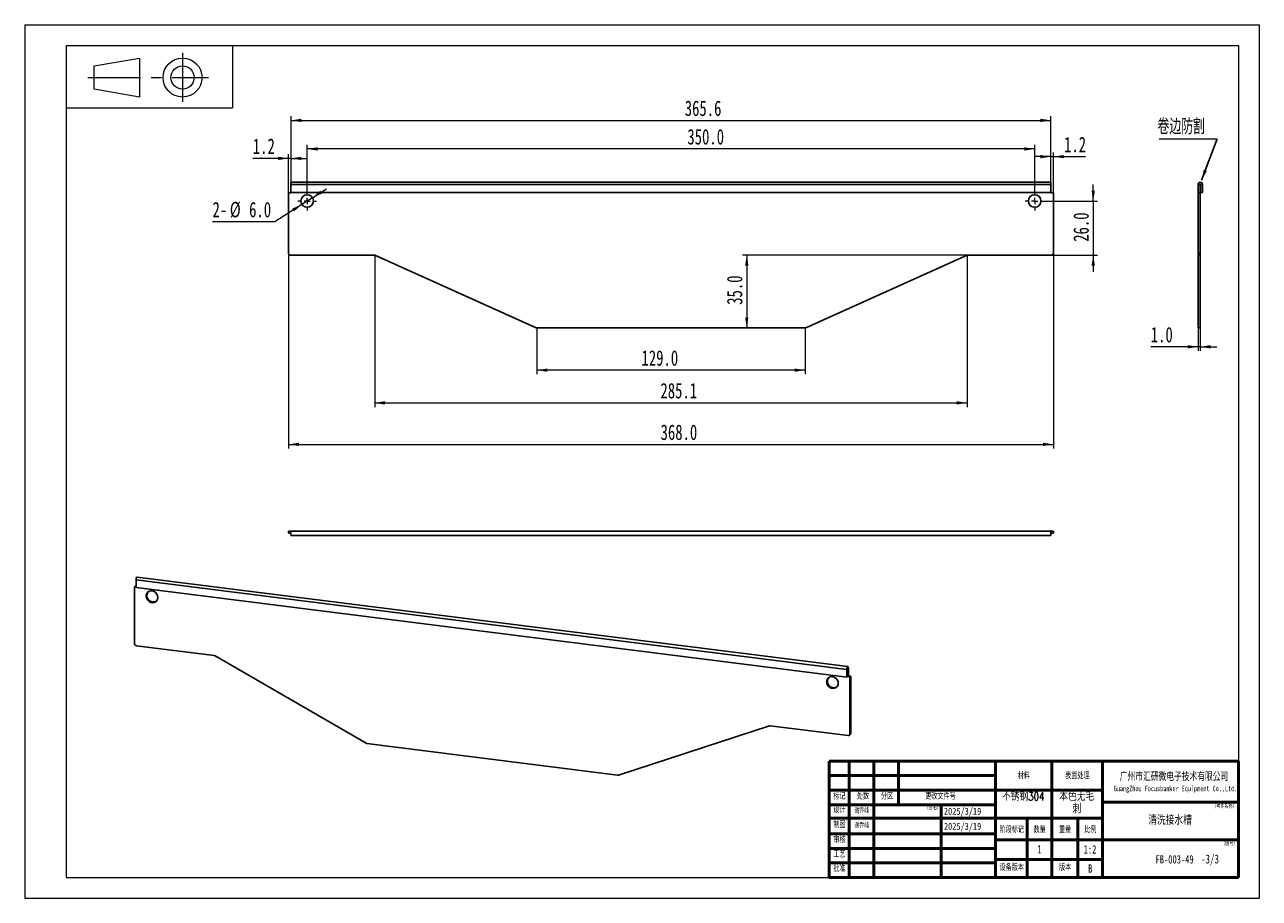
# Paper-space layout '图纸3' of a CAD drawing. Header units: millimetres. Extents: x 0 to 297, y 0 to 210.
import ezdxf

# ---------------------------------------------------------------- set-up
doc = ezdxf.new("R2010")
doc.units = ezdxf.units.MM
doc.linetypes.add('CENTERX2', pattern=[20.32, 12.7, -2.54, 2.54, -2.54])
doc.styles.add('SLDTEXTSTYLE0', font='TXT', dxfattribs={"width": 0.7, "bigfont": 'bigfont'})
doc.styles.add('SLDTEXTSTYLE1', font='TXT', dxfattribs={"width": 0.7})
doc.styles.add('SLDTEXTSTYLE2', font='TXT', dxfattribs={"width": 0.75, "bigfont": 'bigfont'})
doc.styles.add('SLDTEXTSTYLE3', font='TXT', dxfattribs={"width": 0.75})
doc.dimstyles.new('SLDDIMSTYLE10', dxfattribs={"dimtxt": 3.950146, "dimasz": 2.5, "dimexe": 0, "dimexo": 0.0625, "dimgap": 0.987537, "dimtad": 0, "dimtih": 1, "dimtoh": 1, "dimdec": 1, "dimlfac": 2, "dimrnd": 1e-09, "dimzin": 4, "dimdsep": 46, "dimtxsty": 'SLDTEXTSTYLE1', "dimsah": 1, "dimcen": 0, "dimadec": 0, "dimazin": 1, "dimtfac": 1, "dimtmove": 0, "dimatfit": 3, "dimfxl": 0, "dimfrac": 2, "dimtolj": 1, "dimtzin": 12, "dimarcsym": 0})
doc.dimstyles.new('SLDDIMSTYLE4', dxfattribs={"dimtxt": 0.18, "dimasz": 2.5, "dimexe": 0, "dimexo": 0.0625, "dimgap": 0, "dimtad": 0, "dimtih": 1, "dimtoh": 1, "dimdec": 0, "dimrnd": 1e-09, "dimzin": 0, "dimdsep": 46, "dimtxsty": 'Standard', "dimsah": 1, "dimcen": 0.09, "dimadec": 0, "dimazin": 0, "dimtfac": 2.5, "dimtdec": 0, "dimtofl": 0, "dimtmove": 0, "dimatfit": 3, "dimfxl": 0, "dimfrac": 2, "dimtolj": 1, "dimtzin": 0, "dimarcsym": 0})
doc.dimstyles.new('SLDDIMSTYLE6', dxfattribs={"dimtxt": 3.950146, "dimasz": 2.5, "dimexe": 0, "dimexo": 0.0625, "dimgap": 0.987537, "dimtad": 2, "dimdec": 1, "dimlfac": 2, "dimrnd": 1e-09, "dimzin": 4, "dimdsep": 46, "dimtxsty": 'SLDTEXTSTYLE1', "dimsah": 1, "dimcen": 0.09, "dimadec": 0, "dimazin": 1, "dimtfac": 1, "dimtofl": 0, "dimtmove": 0, "dimatfit": 3, "dimfxl": 0, "dimfrac": 2, "dimtolj": 1, "dimtzin": 12, "dimarcsym": 0})
doc.dimstyles.new('SLDDIMSTYLE7', dxfattribs={"dimtxt": 3.950146, "dimasz": 2.5, "dimexe": 0, "dimexo": 0.0625, "dimgap": 0.987537, "dimtad": 2, "dimdec": 1, "dimlfac": 2, "dimrnd": 1e-09, "dimzin": 12, "dimdsep": 46, "dimtxsty": 'SLDTEXTSTYLE1', "dimsah": 1, "dimcen": 0.09, "dimadec": 0, "dimazin": 3, "dimtfac": 1, "dimtofl": 0, "dimtmove": 0, "dimatfit": 3, "dimfxl": 0, "dimfrac": 2, "dimtolj": 1, "dimtzin": 12, "dimarcsym": 0})
doc.dimstyles.new('SLDDIMSTYLE8', dxfattribs={"dimtxt": 3.950146, "dimasz": 2.5, "dimexe": 0, "dimexo": 0.0625, "dimgap": 0.987537, "dimtad": 2, "dimdec": 1, "dimlfac": 2, "dimrnd": 1e-09, "dimzin": 12, "dimdsep": 46, "dimtxsty": 'SLDTEXTSTYLE1', "dimsah": 1, "dimcen": 0.09, "dimadec": 0, "dimazin": 3, "dimtfac": 1, "dimtmove": 0, "dimatfit": 0, "dimfxl": 0, "dimfrac": 2, "dimtolj": 1, "dimtzin": 12, "dimarcsym": 0})
doc.dimstyles.new('SLDDIMSTYLE9', dxfattribs={"dimtxt": 3.950146, "dimasz": 2.5, "dimexe": 0, "dimexo": 0.0625, "dimgap": 0.987537, "dimtad": 2, "dimdec": 1, "dimlfac": 2, "dimrnd": 1e-09, "dimzin": 4, "dimdsep": 46, "dimtxsty": 'SLDTEXTSTYLE1', "dimsah": 1, "dimcen": 0.09, "dimadec": 0, "dimazin": 1, "dimtfac": 1, "dimtmove": 0, "dimatfit": 0, "dimfxl": 0, "dimfrac": 2, "dimtolj": 1, "dimtzin": 12, "dimarcsym": 0})

# ---------------------------------------------------------------- blocks, each defined once
blk = doc.blocks.new('SW_NOTE_0_11')
at = {"color": 0, "linetype": 'Continuous', "lineweight": 0}
blk.add_line((-13.95, 0), (0, 0), dxfattribs=at)
at = {"color": 0, "linetype": 'Continuous', "lineweight": 0, "insert": (-14.34, 4.79), "char_height": 3.704, "attachment_point": 1, "style": 'SLDTEXTSTYLE0'}
blk.add_mtext('卷边防割', dxfattribs=at)
blk = doc.blocks.new('SW_NOTE_0_12')
at = {"color": 0, "linetype": 'Continuous', "lineweight": 0, "char_height": 2, "attachment_point": 2, "style": 'SLDTEXTSTYLE2'}
for s, insert in [('本色无毛', (5.25, 2.58)), ('刺', (5.31, -0.42))]:
    blk.add_mtext(s, dxfattribs=dict(at, insert=insert))
blk = doc.blocks.new('SW_NOTE_0_13')
at = {"color": 0, "linetype": 'Continuous', "lineweight": 0, "attachment_point": 2}
for s, insert, char_height, style in [('广州市汇研微电子技术有限公司', (16.21, 2.45), 1.9, 'SLDTEXTSTYLE0'), ('GuangZhou Focusbanker Equipment Co.,Ltd.', (16.58, -0.62), 1.3, 'SLDTEXTSTYLE1')]:
    blk.add_mtext(s, dxfattribs=dict(at, insert=insert, char_height=char_height, style=style))
blk = doc.blocks.new('_D_14')
at = {"color": 7, "linetype": 'Continuous', "lineweight": 0}
for p, q in [((67.95, 169.86), (67.95, 181.13)), ((242.95, 180.13), (67.95, 180.13)), ((242.95, 169.86), (242.95, 181.13))]:
    blk.add_line(p, q, dxfattribs=at)
at = {"color": 7, "linetype": 'Continuous', "lineweight": 18}
for points in [[(67.95, 180.13), (70.45, 179.73), (70.45, 180.53)], [(242.95, 180.13), (240.45, 180.53), (240.45, 179.73)]]:
    blk.add_solid(points, dxfattribs=at)
at = {"color": 7, "linetype": 'Continuous', "lineweight": 18, "insert": (159.4, 184.91), "char_height": 3.704, "attachment_point": 1, "style": 'SLDTEXTSTYLE1'}
blk.add_mtext('350.0', dxfattribs=at)
blk = doc.blocks.new('_D_15')
at = {"color": 7, "linetype": 'Continuous', "lineweight": 0}
for p, q in [((64.05, 171.61), (64.05, 187.99)), ((246.85, 171.61), (246.85, 187.99)), ((64.05, 186.99), (246.85, 186.99))]:
    blk.add_line(p, q, dxfattribs=at)
at = {"color": 7, "linetype": 'Continuous', "lineweight": 18}
for points in [[(64.05, 186.99), (66.55, 186.59), (66.55, 187.39)], [(246.85, 186.99), (244.35, 187.39), (244.35, 186.59)]]:
    blk.add_solid(points, dxfattribs=at)
at = {"color": 7, "linetype": 'Continuous', "lineweight": 18, "insert": (158.77, 191.76), "char_height": 3.704, "attachment_point": 1, "style": 'SLDTEXTSTYLE1'}
blk.add_mtext('365.6', dxfattribs=at)
blk = doc.blocks.new('_D_16')
at = {"color": 7, "linetype": 'Continuous', "lineweight": 0}
for p, q in [((63.45, 169.61), (63.45, 178.86)), ((64.05, 171.61), (64.05, 178.86)), ((63.45, 177.86), (54.87, 177.86)), ((64.05, 177.86), (63.45, 177.86)), ((64.05, 177.86), (68.05, 177.86))]:
    blk.add_line(p, q, dxfattribs=at)
at = {"color": 7, "linetype": 'Continuous', "lineweight": 18}
for points in [[(63.45, 177.86), (60.95, 178.26), (60.95, 177.46)], [(64.05, 177.86), (66.55, 177.46), (66.55, 178.26)]]:
    blk.add_solid(points, dxfattribs=at)
at = {"color": 7, "linetype": 'Continuous', "lineweight": 18, "insert": (54.87, 182.64), "char_height": 3.704, "attachment_point": 1, "style": 'SLDTEXTSTYLE1'}
blk.add_mtext('1.2', dxfattribs=at)
blk = doc.blocks.new('_D_17')
at = {"color": 7, "linetype": 'Continuous', "lineweight": 0}
for p, q in [((246.85, 178.28), (242.85, 178.28)), ((246.85, 171.61), (246.85, 179.28)), ((246.85, 178.28), (247.45, 178.28)), ((247.45, 169.61), (247.45, 179.28)), ((247.45, 178.28), (255.21, 178.28))]:
    blk.add_line(p, q, dxfattribs=at)
at = {"color": 7, "linetype": 'Continuous', "lineweight": 18}
for points in [[(246.85, 178.28), (244.35, 178.68), (244.35, 177.88)], [(247.45, 178.28), (249.95, 177.88), (249.95, 178.68)]]:
    blk.add_solid(points, dxfattribs=at)
at = {"color": 7, "linetype": 'Continuous', "lineweight": 18, "insert": (250.02, 183.05), "char_height": 3.704, "attachment_point": 1, "style": 'SLDTEXTSTYLE1'}
blk.add_mtext('1.2', dxfattribs=at)
blk = doc.blocks.new('_D_18')
at = {"color": 7, "linetype": 'Continuous', "lineweight": 0}
for p, q in [((123.19, 137.11), (123.19, 125.95)), ((187.7, 137.11), (187.7, 125.95)), ((187.7, 126.95), (123.19, 126.95))]:
    blk.add_line(p, q, dxfattribs=at)
at = {"color": 7, "linetype": 'Continuous', "lineweight": 18}
for points in [[(123.19, 126.95), (125.69, 126.55), (125.69, 127.35)], [(187.7, 126.95), (185.2, 127.35), (185.2, 126.55)]]:
    blk.add_solid(points, dxfattribs=at)
at = {"color": 7, "linetype": 'Continuous', "lineweight": 18, "insert": (148.37, 131.73), "char_height": 3.704, "attachment_point": 1, "style": 'SLDTEXTSTYLE1'}
blk.add_mtext('129.0', dxfattribs=at)
blk = doc.blocks.new('_D_19')
at = {"color": 7, "linetype": 'Continuous', "lineweight": 0}
for p, q in [((84.18, 154.56), (84.18, 118.09)), ((226.71, 154.56), (226.71, 118.09)), ((84.18, 119.09), (226.71, 119.09))]:
    blk.add_line(p, q, dxfattribs=at)
at = {"color": 7, "linetype": 'Continuous', "lineweight": 18}
for points in [[(84.18, 119.09), (86.68, 118.69), (86.68, 119.49)], [(226.71, 119.09), (224.21, 119.49), (224.21, 118.69)]]:
    blk.add_solid(points, dxfattribs=at)
at = {"color": 7, "linetype": 'Continuous', "lineweight": 18, "insert": (152.92, 123.87), "char_height": 3.704, "attachment_point": 1, "style": 'SLDTEXTSTYLE1'}
blk.add_mtext('285.1', dxfattribs=at)
blk = doc.blocks.new('_D_20')
at = {"color": 7, "linetype": 'Continuous', "lineweight": 0}
for p, q in [((63.45, 155.11), (63.45, 108.11)), ((247.45, 155.11), (247.45, 108.11)), ((63.45, 109.11), (247.45, 109.11))]:
    blk.add_line(p, q, dxfattribs=at)
at = {"color": 7, "linetype": 'Continuous', "lineweight": 18}
for points in [[(63.45, 109.11), (65.95, 108.71), (65.95, 109.51)], [(247.45, 109.11), (244.95, 109.51), (244.95, 108.71)]]:
    blk.add_solid(points, dxfattribs=at)
at = {"color": 7, "linetype": 'Continuous', "lineweight": 18, "insert": (152.96, 113.88), "char_height": 3.704, "attachment_point": 1, "style": 'SLDTEXTSTYLE1'}
blk.add_mtext('368.0', dxfattribs=at)
blk = doc.blocks.new('_D_21')
at = {"color": 7, "linetype": 'Continuous', "lineweight": 0}
for p, q in [((257.03, 167.61), (257.03, 171.61)), ((245.2, 167.61), (258.03, 167.61)), ((257.03, 167.61), (257.03, 154.61)), ((246.95, 154.61), (258.03, 154.61)), ((257.03, 154.61), (257.03, 150.61))]:
    blk.add_line(p, q, dxfattribs=at)
at = {"color": 7, "linetype": 'Continuous', "lineweight": 18}
for points in [[(257.03, 167.61), (257.43, 170.11), (256.63, 170.11)], [(257.03, 154.61), (256.63, 152.11), (257.43, 152.11)]]:
    blk.add_solid(points, dxfattribs=at)
at = {"color": 7, "linetype": 'Continuous', "lineweight": 18, "insert": (252.25, 157.81), "char_height": 3.704, "attachment_point": 1, "rotation": 90, "style": 'SLDTEXTSTYLE1'}
blk.add_mtext('26.0', dxfattribs=at)
blk = doc.blocks.new('_D_22')
at = {"color": 7, "linetype": 'Continuous', "lineweight": 0}
for p, q in [((226.92, 154.61), (172.69, 154.61)), ((173.69, 154.61), (173.69, 137.11))]:
    blk.add_line(p, q, dxfattribs=at)
at = {"color": 7, "linetype": 'Continuous', "lineweight": 18}
for points in [[(173.69, 154.61), (173.29, 152.11), (174.09, 152.11)], [(173.69, 137.11), (174.09, 139.61), (173.29, 139.61)]]:
    blk.add_solid(points, dxfattribs=at)
at = {"color": 7, "linetype": 'Continuous', "lineweight": 18, "insert": (168.91, 142.66), "char_height": 3.704, "attachment_point": 1, "rotation": 90, "style": 'SLDTEXTSTYLE1'}
blk.add_mtext('35.0', dxfattribs=at)
blk = doc.blocks.new('_D_23')
at = {"color": 7, "linetype": 'Continuous', "lineweight": 0}
for p, q in [((69.21, 168.41), (72.58, 170.57)), ((66.68, 166.8), (60.16, 162.63)), ((69.21, 168.41), (66.68, 166.8)), ((60.16, 162.63), (45.17, 162.63))]:
    blk.add_line(p, q, dxfattribs=at)
at = {"color": 7, "linetype": 'Continuous', "lineweight": 18}
for points in [[(69.21, 168.41), (71.53, 169.42), (71.1, 170.1)], [(66.68, 166.8), (64.36, 165.79), (64.79, 165.11)]]:
    blk.add_solid(points, dxfattribs=at)
at = {"color": 7, "linetype": 'Continuous', "lineweight": 18, "char_height": 3.704, "attachment_point": 1, "style": 'SLDTEXTSTYLE1'}
for s, insert in [('2-', (45.17, 167.4)), ('%%c', (49.33, 167.4)), ('6.0', (53.98, 167.4))]:
    blk.add_mtext(s, dxfattribs=dict(at, insert=insert))
blk = doc.blocks.new('SW_CENTERMARKSYMBOL_4')
at = {"color": 0, "linetype": 'Continuous', "lineweight": 18}
for p, q in [((-1.5, 0), (-2.25, 0)), ((0, 0), (-0.75, 0)), ((0, 1.5), (0, 2.25)), ((0, 0), (0, 0.75)), ((0, 0), (0, -0.75)), ((0, 0), (0.75, 0)), ((1.5, 0), (2.25, 0)), ((0, -1.5), (0, -2.25))]:
    blk.add_line(p, q, dxfattribs=at)
blk = doc.blocks.new('SW_CENTERMARKSYMBOL_5')
at = {"color": 0, "linetype": 'Continuous', "lineweight": 18}
for p, q in [((-1.5, 0), (-2.25, 0)), ((0, 0), (-0.75, 0)), ((0, 1.5), (0, 2.25)), ((0, 0), (0, 0.75)), ((0, 0), (0, -0.75)), ((0, 0), (0.75, 0)), ((1.5, 0), (2.25, 0)), ((0, -1.5), (0, -2.25))]:
    blk.add_line(p, q, dxfattribs=at)
blk = doc.blocks.new('_D_24')
at = {"color": 7, "linetype": 'Continuous', "lineweight": 0}
for p, q in [((282.26, 137.15), (282.26, 131.56)), ((282.76, 137.15), (282.76, 131.56)), ((282.26, 132.56), (270.88, 132.56)), ((282.76, 132.56), (282.26, 132.56)), ((282.76, 132.56), (286.76, 132.56))]:
    blk.add_line(p, q, dxfattribs=at)
at = {"color": 7, "linetype": 'Continuous', "lineweight": 18}
for points in [[(282.26, 132.56), (279.76, 132.96), (279.76, 132.16)], [(282.76, 132.56), (285.26, 132.16), (285.26, 132.96)]]:
    blk.add_solid(points, dxfattribs=at)
at = {"color": 7, "linetype": 'Continuous', "lineweight": 18, "insert": (270.88, 137.34), "char_height": 3.704, "attachment_point": 1, "style": 'SLDTEXTSTYLE1'}
blk.add_mtext('1.0', dxfattribs=at)

psp = doc.layouts.new('图纸3')

# ---------------------------------------------------------------- linework, layer by layer
at = {"color": 7, "linetype": 'Continuous', "lineweight": 18}
for p, q in [((-0.013, 209.994), (296.987, 209.994)), ((-0.013, 209.994), (-0.013, -0.006)), ((296.987, 209.994), (296.987, -0.006)), ((9.987, 204.994), (291.987, 204.994)), ((9.987, 204.994), (9.987, 4.994)), ((9.987, 204.994), (49.987, 204.994)), ((9.987, 204.994), (9.987, 189.994)), ((49.987, 204.994), (49.987, 189.994)), ((291.987, 204.994), (291.987, 4.994)), ((16.702, 200.085), (27.637, 201.987)), ((27.637, 201.987), (27.637, 192.614)), ((16.702, 194.516), (16.702, 200.085)), ((27.637, 192.614), (16.702, 194.516)), ((9.987, 189.994), (49.987, 189.994)), ((9.987, 4.994), (291.987, 4.994)), ((-0.013, -0.006), (296.987, -0.006))]:
    psp.add_line(p, q, dxfattribs=at)
at = {"color": 7, "linetype": 'CENTERX2', "lineweight": 18}
for p, q in [((37.96, 203.209), (37.96, 191.46)), ((15.14, 197.3), (44.208, 197.3))]:
    psp.add_line(p, q, dxfattribs=at)
at = {"color": 7, "linetype": 'Continuous', "lineweight": 25}
for p, q in [((63.448, 155.106), (63.448, 169.606)), ((63.448, 169.606), (64.048, 169.606)), ((246.848, 172.131), (64.048, 172.131)), ((64.048, 171.606), (64.048, 172.131)), ((64.048, 171.606), (246.848, 171.606)), ((64.048, 169.631), (64.048, 171.606)), ((246.848, 169.631), (64.048, 169.631)), ((64.048, 169.606), (64.048, 169.631)), ((246.848, 172.131), (246.848, 171.606)), ((246.848, 171.606), (246.848, 169.631)), ((246.848, 169.631), (246.848, 169.606)), ((246.848, 169.606), (247.448, 169.606)), ((247.448, 169.606), (247.448, 155.106)), ((282.76, 171.606), (282.26, 171.606)), ((282.26, 171.606), (282.26, 169.606)), ((282.26, 155.106), (282.26, 169.606)), ((282.76, 169.606), (282.26, 169.606)), ((282.76, 169.606), (282.76, 171.606)), ((282.76, 155.106), (282.76, 169.606)), ((282.81, 171.606), (283.31, 171.606)), ((282.81, 169.631), (282.81, 171.606)), ((282.81, 169.631), (283.31, 169.631)), ((283.31, 169.631), (283.31, 171.606)), ((83.98, 154.606), (63.948, 154.606)), ((122.989, 137.15), (84.184, 154.562)), ((226.711, 154.562), (187.906, 137.15)), ((246.948, 154.606), (226.916, 154.606)), ((282.76, 155.106), (282.26, 155.106)), ((282.26, 154.606), (282.26, 155.106)), ((282.76, 154.606), (282.26, 154.606)), ((282.26, 154.562), (282.26, 154.606)), ((282.76, 154.562), (282.26, 154.562)), ((282.26, 137.15), (282.26, 154.562)), ((282.76, 154.606), (282.76, 155.106)), ((282.76, 154.562), (282.76, 154.606)), ((282.76, 137.15), (282.76, 154.562)), ((187.701, 137.106), (123.194, 137.106)), ((282.76, 137.15), (282.26, 137.15)), ((282.26, 137.106), (282.26, 137.15)), ((282.76, 137.106), (282.26, 137.106)), ((282.76, 137.106), (282.76, 137.15)), ((63.448, 87.734), (63.448, 88.234)), ((64.048, 88.234), (63.448, 88.234)), ((63.448, 87.734), (64.048, 87.734)), ((64.048, 88.234), (246.848, 88.234)), ((64.048, 87.184), (64.048, 88.234)), ((64.048, 87.184), (246.848, 87.184)), ((246.848, 88.234), (246.848, 87.184)), ((247.448, 88.234), (246.848, 88.234)), ((246.848, 87.734), (247.448, 87.734)), ((247.448, 87.734), (247.448, 88.234)), ((198.012, 55.678), (27.018, 77.222)), ((26.4, 74.894), (26.577, 75.05)), ((26.4, 61.223), (26.4, 74.894)), ((26.4, 74.894), (26.767, 74.847)), ((26.767, 75.026), (26.577, 75.05)), ((26.767, 76.537), (197.761, 54.994)), ((26.767, 74.675), (26.767, 76.537)), ((197.761, 53.132), (26.767, 74.675)), ((45.606, 58.332), (26.868, 60.693)), ((82.096, 37.277), (45.798, 58.266)), ((197.938, 55.15), (197.761, 54.994)), ((197.761, 54.994), (197.761, 53.132)), ((197.938, 55.15), (197.938, 53.288)), ((197.94, 55.167), (197.955, 55.165)), ((197.955, 55.165), (198.132, 55.321)), ((197.955, 55.165), (197.955, 53.28)), ((198.132, 53.436), (198.132, 55.321)), ((197.938, 53.288), (197.761, 53.132)), ((197.955, 53.28), (198.132, 53.436)), ((197.955, 53.28), (198.517, 53.209)), ((198.693, 53.365), (198.132, 53.436)), ((198.517, 53.209), (198.693, 53.365)), ((198.517, 53.209), (198.517, 39.538)), ((198.693, 53.365), (198.693, 39.694)), ((179.119, 41.469), (142.821, 29.626)), ((198.049, 39.126), (179.311, 41.487)), ((198.38, 39.222), (198.556, 39.378)), ((198.517, 39.538), (198.693, 39.694)), ((142.629, 29.609), (82.288, 37.211))]:
    psp.add_line(p, q, dxfattribs=at)
at = {"color": 7, "linetype": 'Continuous', "lineweight": 50}
for p, q in [((193.542, 32.994), (291.987, 32.994)), ((193.542, 32.994), (193.542, 4.994)), ((198.334, 32.994), (198.334, 19.266)), ((204.271, 22.494), (204.271, 32.994)), ((210.199, 22.494), (210.199, 32.994)), ((233.542, 32.994), (233.542, 4.994)), ((247.07, 32.994), (247.07, 19.266)), ((259.243, 32.77), (259.243, 19.266)), ((291.987, 32.994), (291.987, 4.994)), ((193.542, 29.494), (233.542, 29.494)), ((193.542, 29.494), (198.542, 29.494)), ((193.542, 26.018), (233.542, 26.018)), ((193.542, 26.018), (198.542, 26.018)), ((259.243, 26.018), (233.542, 26.018)), ((193.542, 22.494), (233.542, 22.494)), ((193.542, 22.494), (198.334, 22.494)), ((198.334, 22.494), (198.334, 19.266)), ((204.271, 19.266), (204.271, 22.494)), ((220.453, 22.494), (220.453, 4.994)), ((259.243, 23.077), (291.987, 23.077)), ((193.542, 19.266), (198.334, 19.266)), ((193.542, 19.266), (198.334, 19.266)), ((198.334, 19.266), (204.271, 19.266)), ((198.334, 19.266), (198.334, 15.494)), ((198.334, 19.266), (204.271, 19.266)), ((198.334, 19.266), (198.334, 15.494)), ((204.271, 19.266), (204.271, 15.494)), ((204.271, 19.266), (213.966, 19.266)), ((204.271, 19.266), (213.966, 19.266)), ((219.542, 19.266), (213.966, 19.266)), ((225.542, 19.266), (219.542, 19.266)), ((234.897, 19.266), (225.542, 19.266)), ((259.243, 19.266), (234.897, 19.266)), ((241.162, 19.266), (241.162, 4.994)), ((247.07, 19.266), (247.07, 4.994)), ((253.334, 19.266), (253.334, 4.994)), ((259.243, 14.022), (259.243, 19.266)), ((193.542, 15.494), (198.334, 15.494)), ((198.334, 15.494), (193.542, 15.494)), ((198.334, 15.494), (198.334, 11.994)), ((198.334, 15.494), (204.271, 15.494)), ((204.271, 15.494), (198.334, 15.494)), ((198.334, 15.494), (198.334, 11.994)), ((204.271, 15.494), (204.271, 11.994)), ((213.966, 15.494), (204.271, 15.494)), ((219.542, 15.494), (213.966, 15.494)), ((225.542, 15.494), (219.542, 15.494)), ((233.542, 15.494), (225.542, 15.494)), ((198.334, 11.994), (193.542, 11.994)), ((193.542, 11.994), (198.334, 11.994)), ((198.334, 11.994), (198.334, 8.494)), ((204.271, 11.994), (198.334, 11.994)), ((198.334, 11.994), (204.271, 11.994)), ((198.334, 11.994), (198.334, 8.494)), ((204.271, 11.994), (204.271, 8.494)), ((213.966, 11.994), (204.271, 11.994)), ((219.542, 11.994), (213.966, 11.994)), ((225.542, 11.994), (219.542, 11.994)), ((233.542, 11.994), (225.542, 11.994)), ((259.243, 14.022), (233.542, 14.022)), ((259.243, 14.022), (291.987, 14.022)), ((259.243, 14.022), (259.243, 9.295)), ((259.243, 9.295), (233.542, 9.295)), ((259.243, 4.994), (259.243, 9.295)), ((193.542, 8.494), (198.334, 8.494)), ((198.334, 8.494), (193.542, 8.494)), ((198.334, 8.494), (198.334, 4.994)), ((198.334, 8.494), (204.271, 8.494)), ((198.334, 8.494), (204.271, 8.494)), ((198.334, 8.494), (198.334, 4.994)), ((204.271, 8.494), (204.271, 4.994)), ((213.966, 8.494), (204.271, 8.494)), ((219.542, 8.494), (213.966, 8.494)), ((225.542, 8.494), (219.542, 8.494)), ((233.542, 8.494), (225.542, 8.494)), ((193.542, 4.994), (291.987, 4.994))]:
    psp.add_line(p, q, dxfattribs=at)
at = {"color": 7, "linetype": 'Continuous', "lineweight": 25, "flags": 128}
for points in [[(26.767, 76.537), (26.781, 76.739), (26.822, 76.935), (26.882, 77.095), (26.953, 77.196), (27.018, 77.222)], [(32.013, 72.301), (31.951, 72.726), (31.769, 73.128), (31.485, 73.473), (31.122, 73.73), (30.715, 73.875), (30.298, 73.896), (29.908, 73.791), (29.581, 73.569), (29.346, 73.251), (29.222, 72.863), (29.222, 72.442), (29.346, 72.023), (29.581, 71.645), (29.908, 71.341), (30.298, 71.138), (30.715, 71.054), (31.122, 71.097), (31.485, 71.262), (31.769, 71.535), (31.951, 71.892), (32.013, 72.301)], [(198.132, 55.321), (198.118, 55.498), (198.078, 55.623), (198.018, 55.677), (197.947, 55.653), (197.876, 55.552), (197.815, 55.392), (197.775, 55.196), (197.761, 54.994)], [(197.955, 55.165), (197.955, 55.174), (197.953, 55.18), (197.95, 55.182), (197.947, 55.181), (197.943, 55.176), (197.94, 55.169), (197.938, 55.159), (197.938, 55.15)], [(195.71, 51.677), (195.648, 52.102), (195.467, 52.504), (195.182, 52.849), (194.82, 53.106), (194.412, 53.251), (193.995, 53.272), (193.606, 53.167), (193.279, 52.945), (193.043, 52.627), (192.92, 52.239), (192.92, 51.818), (193.043, 51.399), (193.279, 51.021), (193.606, 50.717), (193.995, 50.514), (194.412, 50.43), (194.82, 50.473), (195.182, 50.638), (195.467, 50.911), (195.648, 51.268), (195.71, 51.677)]]:
    psp.add_lwpolyline(points, dxfattribs=at)
at = {"color": 7, "linetype": 'Continuous', "lineweight": 18}
for radius in [4.686, 2.785]:
    psp.add_circle((37.96, 197.3), radius, dxfattribs=at)
at = {"color": 7, "linetype": 'Continuous', "lineweight": 25}
for centre in [(67.948, 167.606), (242.948, 167.606)]:
    psp.add_circle(centre, 1.5, dxfattribs=at)
for centre, radius, start, end in [((282.785, 171.606), 0.525, 0, 180), ((282.785, 171.606), 0.025, 0, 180), ((63.948, 155.106), 0.5, 180, 270), ((83.98, 154.106), 0.5, 65.83337, 90), ((226.916, 154.106), 0.5, 90, 114.16663), ((246.948, 155.106), 0.5, 270, 0), ((123.194, 137.606), 0.5, 245.83337, 270), ((187.701, 137.606), 0.5, 270, 294.16663), ((30.905, 72.738), 1.519, 141.88112, 300.93813), ((26.946, 61.233), 0.546, 181.05871, 261.76054), ((45.54, 57.825), 0.511, 59.71872, 82.5448), ((194.618, 52.144), 1.537, 178.41988, 299.89117), ((194.334, 52.208), 1.253, 137.6641, 181.00966), ((179.253, 41.051), 0.44, 82.50005, 107.76059), ((198.11, 39.528), 0.407, 261.39863, 1.42061), ((198.277, 39.687), 0.417, 312.15804, 0.97766), ((82.354, 37.718), 0.511, 239.71872, 262.5448), ((142.687, 30.045), 0.44, 262.50005, 287.76059)]:
    psp.add_arc(centre, radius, start, end, dxfattribs=at)

# ---------------------------------------------------------------- block references
at = {"color": 7, "linetype": 'Continuous', "lineweight": 0}
for name, p in [('SW_NOTE_0_11', (286.845, 182.577)), ('SW_NOTE_0_13', (260.255, 27.657)), ('SW_NOTE_0_12', (247.823, 22.884))]:
    psp.add_blockref(name, p, dxfattribs=at)
at = {"color": 7, "linetype": 'Continuous', "lineweight": 18}
for name, p in [('SW_CENTERMARKSYMBOL_4', (67.948, 167.606)), ('SW_CENTERMARKSYMBOL_5', (242.948, 167.606))]:
    psp.add_blockref(name, p, dxfattribs=at)

# ---------------------------------------------------------------- texts
at = {"color": 7, "linetype": 'Continuous', "lineweight": 0}
for s, insert, char_height, attachment_point, style in [('材料', (240.341, 30.163), 1.5, 2, 'SLDTEXTSTYLE0'), ('表面处理', (253.227, 30.163), 1.5, 2, 'SLDTEXTSTYLE0'), ('标记', (195.973, 25.255), 1.5, 2, 'SLDTEXTSTYLE0'), ('处数', (201.646, 25.255), 1.5, 2, 'SLDTEXTSTYLE0'), ('分区', (207.435, 25.255), 1.5, 2, 'SLDTEXTSTYLE0'), ('更改文件号', (220.292, 25.255), 1.5, 2, 'SLDTEXTSTYLE0'), ('不锈钢304', (240.183, 25.482), 2, 2, 'SLDTEXTSTYLE2'), ('设计', (195.973, 22.023), 1.5, 2, 'SLDTEXTSTYLE0'), ('谢乔峰', (201.374, 21.642), 1.2, 2, 'SLDTEXTSTYLE0'), ('（签名）', (218.383, 22.288), 1, 2, 'SLDTEXTSTYLE0'), ('2025/3/19', (221.12, 21.77), 1.7, 1, 'SLDTEXTSTYLE3'), ('（零件名称）', (288.587, 22.633), 1, 2, 'SLDTEXTSTYLE0'), ('制图', (195.973, 18.41), 1.5, 2, 'SLDTEXTSTYLE0'), ('谢乔峰', (201.374, 18.094), 1.2, 2, 'SLDTEXTSTYLE0'), ('2025/3/19', (221.12, 18.157), 1.7, 1, 'SLDTEXTSTYLE3'), ('清洗接水槽', (275.511, 19.709), 2, 2, 'SLDTEXTSTYLE2'), ('审核', (195.973, 14.783), 1.5, 2, 'SLDTEXTSTYLE0'), ('阶段标记', (237.423, 17.225), 1.5, 2, 'SLDTEXTSTYLE0'), ('数量', (244.151, 17.225), 1.5, 2, 'SLDTEXTSTYLE0'), ('重量', (250.275, 17.225), 1.5, 2, 'SLDTEXTSTYLE0'), ('比例', (256.362, 17.225), 1.5, 2, 'SLDTEXTSTYLE0'), ('1', (244.096, 12.781), 2, 2, 'SLDTEXTSTYLE3'), ('1:2', (256.26, 12.754), 2, 2, 'SLDTEXTSTYLE3'), ('（图号）', (289.784, 13.66), 1, 2, 'SLDTEXTSTYLE0'), ('工艺', (195.973, 11.319), 1.5, 2, 'SLDTEXTSTYLE0'), ('FB-003-49', (276.613, 10.358), 2, 2, 'SLDTEXTSTYLE3'), ('-3/3', (282.968, 10.491), 2.1167, 1, 'SLDTEXTSTYLE3'), ('批准', (195.973, 7.889), 1.5, 2, 'SLDTEXTSTYLE0'), ('设备版本', (237.423, 8.133), 1.5, 2, 'SLDTEXTSTYLE0'), ('版本', (250.275, 8.133), 1.5, 2, 'SLDTEXTSTYLE0'), ('B', (256.311, 8.154), 2, 2, 'SLDTEXTSTYLE3')]:
    psp.add_mtext(s, dxfattribs=dict(at, insert=insert, char_height=char_height, attachment_point=attachment_point, style=style))

# ---------------------------------------------------------------- dimensions: what is measured, and where the dimension line sits
at = {"color": 7, "linetype": 'Continuous', "lineweight": 18}
for base, p1, p2, dimstyle, picture, middle in [((246.848, 186.987), (64.048, 171.606), (246.848, 171.606), 'SLDDIMSTYLE7', '_D_15', (163.094, 186.987)), ((67.948, 180.131), (242.948, 169.856), (67.948, 169.856), 'SLDDIMSTYLE6', '_D_14', (163.721, 180.131)), ((63.448, 177.865), (64.048, 171.606), (63.448, 169.606), 'SLDDIMSTYLE8', '_D_16', (57.464, 177.865)), ((247.448, 178.279), (246.848, 171.606), (247.448, 169.606), 'SLDDIMSTYLE8', '_D_17', (252.613, 178.279)), ((247.448, 109.106), (63.448, 155.106), (247.448, 155.106), 'SLDDIMSTYLE6', '_D_20', (157.285, 109.106)), ((226.711, 119.094), (84.184, 154.562), (226.711, 154.562), 'SLDDIMSTYLE7', '_D_19', (157.245, 119.094)), ((123.194, 126.952), (187.701, 137.106), (123.194, 137.106), 'SLDDIMSTYLE6', '_D_18', (152.695, 126.952)), ((282.26, 132.563), (282.76, 137.15), (282.26, 137.15), 'SLDDIMSTYLE9', '_D_24', (273.471, 132.563))]:
    dim = psp.add_linear_dim(base=base, p1=p1, p2=p2, dimstyle=dimstyle, dxfattribs=at)
    dim.commit()
    dim.dimension.update_dxf_attribs({"geometry": picture, "text_midpoint": middle, "dimtype": 160})
dim = psp.add_diameter_dim_2p(p1=(66.684, 166.798), p2=(69.211, 168.414), text='2-<>', dimstyle='SLDDIMSTYLE10', dxfattribs=at)
dim.commit()
dim.dimension.update_dxf_attribs({"geometry": '_D_23', "text_midpoint": (52.165, 165.581), "dimtype": 163})
for base, p1, p2, dimstyle, picture, middle in [((257.027, 154.606), (245.198, 167.606), (246.948, 154.606), 'SLDDIMSTYLE9', '_D_21', (257.027, 161.272)), ((173.686, 137.106), (226.916, 154.606), (187.701, 137.106), 'SLDDIMSTYLE6', '_D_22', (173.686, 146.114))]:
    dim = psp.add_linear_dim(base=base, p1=p1, p2=p2, angle=90, dimstyle=dimstyle, dxfattribs=at)
    dim.commit()
    dim.dimension.update_dxf_attribs({"geometry": picture, "text_midpoint": middle, "dimtype": 160})

# ---------------------------------------------------------------- leaders
at = {"color": 7, "linetype": 'Continuous', "lineweight": 0}
psp.add_leader([(283.108, 172.651), (286.845, 182.577)], dimstyle='SLDDIMSTYLE4', dxfattribs=at)

doc.saveas('drawing.dxf')
